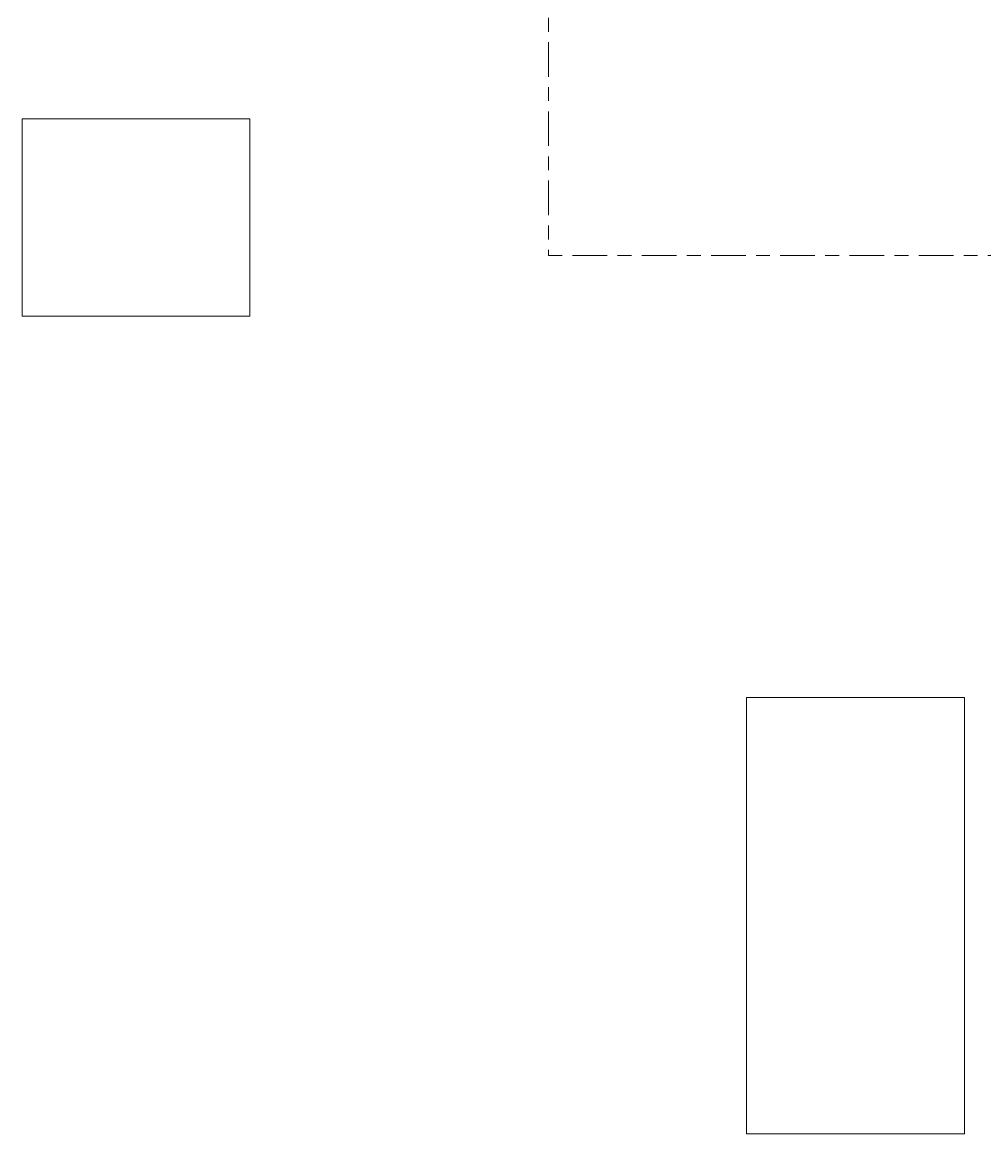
# Model space of a CAD drawing. Header units: millimetres. Extents: x -38221 to 49500, y -52000 to 43639.
# Tile 1 of 19: x -38221 to 5877, y -52000 to -1045. Entities that reach past the tile are written whole.
import ezdxf

# ---------------------------------------------------------------- set-up
doc = ezdxf.new("R2010")
doc.units = ezdxf.units.MM
doc.linetypes.add('Centro _1_', pattern=[3175, 635, -476.25, 1587.5, -476.25])
doc.layers.add('A-FLOR-LEVL-OTLN', color=51, linetype='Continuous', lineweight=9)
doc.layers.add('A-MASS-____-OTLN', color=70, linetype='Continuous', lineweight=9)

msp = doc.modelspace()

# ---------------------------------------------------------------- linework, layer by layer
at = {"layer": 'A-FLOR-LEVL-OTLN', "linetype": 'Centro _1_'}
for p, q in [((-14091, 11855), (-14091, -11741)), ((-14091, 11855, 4000), (-14091, -11741, 4000)), ((-14091, -11741), (14496, -11741)), ((-14091, -11741, 4000), (14496, -11741, 4000))]:
    msp.add_line(p, q, dxfattribs=at)

# ---------------------------------------------------------------- meshes
at = {"layer": 'A-MASS-____-OTLN', "color": 41, "transparency": 33554560}
mesh = msp.add_polyface(dxfattribs=at)
corners = [(-27779, -14524, 3200), (-27779, -5476, 3200), (-38221, -5476, 3200), (-38221, -14524, 3200)]
mesh.append_faces([[corners[k] for k in face] for face in [(1, 2, 3, 0)]], dxfattribs={"color": 41})
mesh = msp.add_polyface(dxfattribs=at)
corners = [(-27779, -14524), (-38221, -14524), (-38221, -5476), (-27779, -5476)]
mesh.append_faces([[corners[k] for k in face] for face in [(2, 3, 0, 1)]], dxfattribs={"color": 41})
mesh = msp.add_polyface(dxfattribs=at)
corners = [(-38221, -5476, 3200), (-27779, -5476, 3200), (-27779, -5476), (-38221, -5476)]
mesh.append_faces([[corners[k] for k in face] for face in [(0, 1, 2, 3)]], dxfattribs={"color": 41})
mesh = msp.add_polyface(dxfattribs=at)
corners = [(-38221, -14524, 3200), (-38221, -5476, 3200), (-38221, -5476), (-38221, -14524)]
mesh.append_faces([[corners[k] for k in face] for face in [(0, 1, 2, 3)]], dxfattribs={"color": 41})
mesh = msp.add_polyface(dxfattribs=at)
corners = [(-27779, -5476, 3200), (-27779, -14524, 3200), (-27779, -14524), (-27779, -5476)]
mesh.append_faces([[corners[k] for k in face] for face in [(0, 1, 2, 3)]], dxfattribs={"color": 41})
mesh = msp.add_polyface(dxfattribs=at)
corners = [(-27779, -14524, 3200), (-38221, -14524, 3200), (-38221, -14524), (-27779, -14524)]
mesh.append_faces([[corners[k] for k in face] for face in [(0, 1, 2, 3)]], dxfattribs={"color": 41})
at = {"layer": 'A-MASS-____-OTLN', "color": 254, "transparency": 33554560}
mesh = msp.add_polyface(dxfattribs=at)
corners = [(-5000, -52000, 6400), (5000, -52000, 6400), (5000, -32000, 6400), (-5000, -32000, 6400)]
mesh.append_faces([[corners[k] for k in face] for face in [(3, 0, 1, 2)]], dxfattribs={"color": 254})
mesh = msp.add_polyface(dxfattribs=at)
corners = [(-5000, -52000), (-5000, -32000), (5000, -32000), (5000, -52000)]
mesh.append_faces([[corners[k] for k in face] for face in [(2, 3, 0, 1)]], dxfattribs={"color": 254})
mesh = msp.add_polyface(dxfattribs=at)
corners = [(-5000, -32000, 6400), (5000, -32000, 6400), (5000, -32000), (-5000, -32000)]
mesh.append_faces([[corners[k] for k in face] for face in [(0, 1, 2, 3)]], dxfattribs={"color": 254})
mesh = msp.add_polyface(dxfattribs=at)
corners = [(-5000, -52000, 6400), (-5000, -32000, 6400), (-5000, -32000), (-5000, -52000)]
mesh.append_faces([[corners[k] for k in face] for face in [(3, 0, 1, 2)]], dxfattribs={"color": 254})
mesh = msp.add_polyface(dxfattribs=at)
corners = [(5000, -32000, 6400), (5000, -52000, 6400), (5000, -52000), (5000, -32000)]
mesh.append_faces([[corners[k] for k in face] for face in [(3, 0, 1, 2)]], dxfattribs={"color": 254})
mesh = msp.add_polyface(dxfattribs=at)
corners = [(5000, -52000, 6400), (-5000, -52000, 6400), (-5000, -52000), (5000, -52000)]
mesh.append_faces([[corners[k] for k in face] for face in [(0, 1, 2, 3)]], dxfattribs={"color": 254})

doc.saveas('drawing.dxf')
